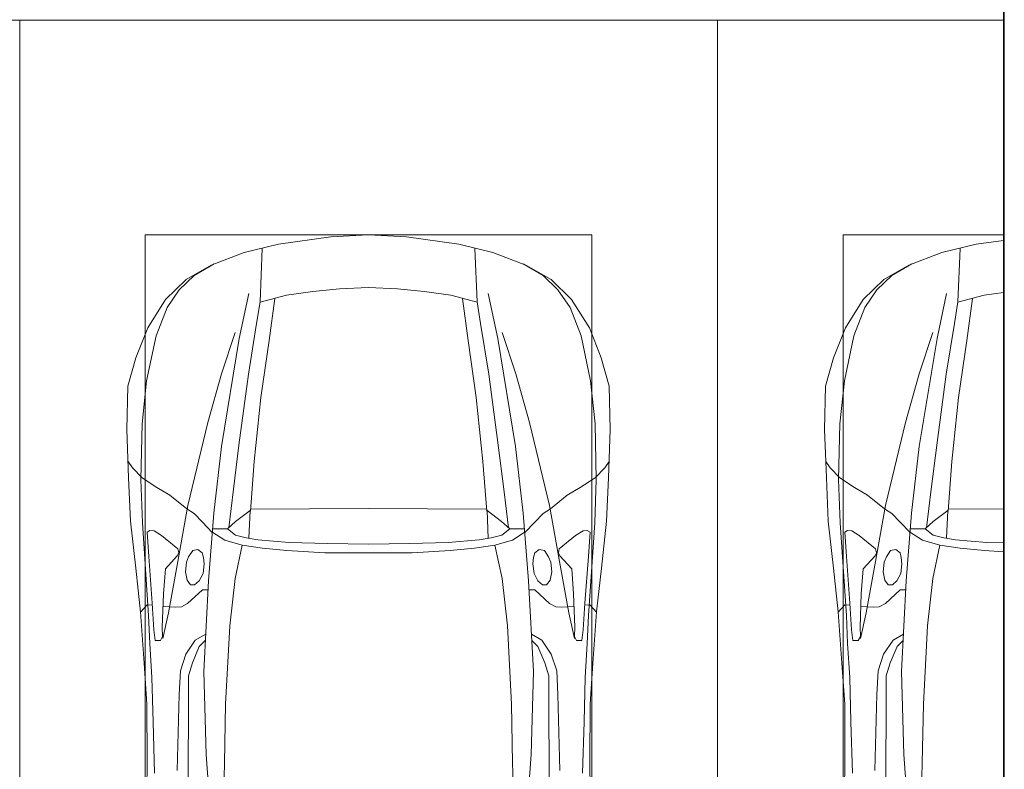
# Model space of a CAD drawing. Header units: millimetres. Extents: x -32229 to 192519, y -13689 to 125138.
# Tile 87 of 256: x 6035 to 9563, y 101635 to 104321. Entities that reach past the tile are written whole.
import ezdxf

# ---------------------------------------------------------------- set-up
doc = ezdxf.new("R2010")
doc.units = ezdxf.units.MM
for name, color, linetype, lineweight in [('A-DETL-GENF-OTLN', 7, 'Continuous', 18), ('C-PRKG-____-OTLN', 7, 'Continuous', 18), ('E-CABL-TRAY-OTLN', 7, 'Continuous', 18)]:
    doc.layers.add(name, color=color, linetype=linetype, lineweight=lineweight)

# ---------------------------------------------------------------- blocks, each defined once
blk = doc.blocks.new('АР_Машиноместо - 4900x2400_М__5300х2500_-V154--01 ЭЛ')
at = {"layer": 'A-DETL-GENF-OTLN', "color": 253, "lineweight": 13, "true_color": 0xaaaaaa}
for p, q in [((456.8, -2613.6), (454.5, -2423.6)), ((684.8, -2406.5), (667.8, -2638.3)), ((1815.2, -2406.5), (1832.2, -2638.3)), ((2043.2, -2613.6), (2045.5, -2423.6)), ((604.4, -2850.8), (603.5, -2534.3)), ((1895.6, -2850.8), (1896.5, -2534.3)), ((456.1, -2818.3), (456.8, -2613.6)), ((667.8, -2638.3), (659.3, -2936)), ((1832.2, -2638.3), (1840.7, -2936)), ((2043.9, -2818.3), (2043.2, -2613.6)), ((446, -2964.8), (456.1, -2818.3)), ((2054, -2964.8), (2043.9, -2818.3)), ((604.4, -2919.4), (604.4, -2850.8)), ((1895.6, -2919.4), (1895.6, -2850.8)), ((618.7, -2966.7), (604.4, -2919.4)), ((1881.3, -2966.7), (1895.6, -2919.4)), ((659.3, -2936), (676.4, -3260.1)), ((1840.7, -2936), (1823.6, -3260.1)), ((432.8, -3149.3), (446, -2964.8)), ((643.6, -3024.6), (618.7, -2966.7)), ((1856.4, -3024.6), (1881.3, -2966.7)), ((2067.2, -3149.3), (2054, -2964.8)), ((665.1, -3046.1), (643.6, -3024.6)), ((1834.9, -3046.1), (1856.4, -3024.6)), ((485.6, -3046.1), (480.8, -3085)), ((504.5, -3046.6), (485.6, -3046.1)), ((512.2, -3061.4), (504.5, -3046.6)), ((510.9, -3094.6), (512.2, -3061.4)), ((1987.8, -3061.4), (1995.5, -3046.6)), ((1989.1, -3094.6), (1987.8, -3061.4)), ((1995.5, -3046.6), (2014.4, -3046.1)), ((2014.4, -3046.1), (2019.2, -3085)), ((480.8, -3085), (474.8, -3179.9)), ((515.3, -3213.7), (510.9, -3094.6)), ((1984.7, -3213.7), (1989.1, -3094.6)), ((2019.2, -3085), (2025.2, -3179.9)), ((415.7, -3305.9), (432.8, -3149.3)), ((456.9, -3174.2), (432.9, -3148.3)), ((475.2, -3173.5), (456.9, -3174.2)), ((558.4, -3165.4), (513.6, -3168)), ((579.5, -3167.7), (558.4, -3165.4)), ((601.7, -3179.4), (579.5, -3167.7)), ((1898.3, -3179.4), (1920.5, -3167.7)), ((1920.5, -3167.7), (1941.6, -3165.4)), ((1941.6, -3165.4), (1986.4, -3168)), ((2024.8, -3173.5), (2043.1, -3174.2)), ((2043.1, -3174.2), (2067.1, -3148.3)), ((2084.3, -3305.9), (2067.1, -3148.3)), ((474.8, -3179.9), (462.2, -3347.3)), ((654.5, -3228.1), (601.7, -3179.4)), ((1845.5, -3228.1), (1898.3, -3179.4)), ((2025.2, -3179.9), (2037.8, -3347.3)), ((522.2, -3303.2), (515.3, -3213.7)), ((674.6, -3227.6), (654.5, -3228.1)), ((1825.4, -3227.6), (1845.5, -3228.1)), ((1977.8, -3303.2), (1984.7, -3213.7)), ((599.8, -3262.3), (593.6, -3292.5)), ((612.1, -3245.7), (599.8, -3262.3)), ((626.8, -3246.1), (612.1, -3245.7)), ((643.2, -3259.9), (626.8, -3246.1)), ((657.2, -3286.3), (643.2, -3259.9)), ((676.4, -3260.1), (695.7, -3502.8)), ((1823.6, -3260.1), (1804.3, -3502.8)), ((1842.8, -3286.3), (1856.8, -3259.9)), ((1856.8, -3259.9), (1873.2, -3246.1)), ((1873.2, -3246.1), (1887.9, -3245.7)), ((1887.9, -3245.7), (1900.2, -3262.3)), ((1900.2, -3262.3), (1906.4, -3292.5)), ((397.1, -3474.2), (415.7, -3305.9)), ((564.6, -3349.7), (522.2, -3303.2)), ((593.6, -3292.5), (597.1, -3327.4)), ((661.1, -3321.2), (657.2, -3286.3)), ((1838.9, -3321.2), (1842.8, -3286.3)), ((1906.4, -3292.5), (1902.9, -3327.4)), ((1935.4, -3349.7), (1977.8, -3303.2)), ((2102.9, -3474.2), (2084.3, -3305.9)), ((462.2, -3347.3), (456.6, -3434.5)), ((569.7, -3360.7), (564.6, -3349.7)), ((597.1, -3327.4), (605.2, -3346.8)), ((605.2, -3346.8), (620, -3369.3)), ((654.1, -3360.7), (658.7, -3344.5)), ((658.7, -3344.5), (661.1, -3321.2)), ((1841.3, -3344.5), (1838.9, -3321.2)), ((1845.9, -3360.7), (1841.3, -3344.5)), ((1894.8, -3346.8), (1880, -3369.3)), ((1902.9, -3327.4), (1894.8, -3346.8)), ((1930.3, -3360.7), (1935.4, -3349.7)), ((2037.8, -3347.3), (2043.4, -3434.5)), ((508, -3422.8), (566.8, -3375.1)), ((566.8, -3375.1), (569.7, -3360.7)), ((620, -3369.3), (638.7, -3372.5)), ((638.7, -3372.5), (654.1, -3360.7)), ((1861.3, -3372.5), (1845.9, -3360.7)), ((1880, -3369.3), (1861.3, -3372.5)), ((1933.2, -3375.1), (1930.3, -3360.7)), ((1992, -3422.8), (1933.2, -3375.1)), ((811.1, -3414.8), (773, -3424.2)), ((853.3, -3407.2), (811.1, -3414.8)), ((825.6, -3512.1), (821, -3413)), ((965.3, -3397.8), (853.3, -3407.2)), ((1102.5, -3394.3), (965.3, -3397.8)), ((1250, -3391.3), (1102.5, -3394.3)), ((1250, -3391.3), (1397.5, -3394.3)), ((1397.5, -3394.3), (1534.7, -3397.8)), ((1534.7, -3397.8), (1646.7, -3407.2)), ((1646.7, -3407.2), (1688.9, -3414.8)), ((1674.4, -3512.1), (1679, -3413)), ((1688.9, -3414.8), (1727, -3424.2)), ((456.6, -3434.5), (466.2, -3441.1)), ((466.2, -3441.1), (481.5, -3439.1)), ((481.5, -3439.1), (508, -3422.8)), ((690.2, -3433.7), (654.7, -3470.4)), ((744.1, -3447.2), (691.3, -3447.2)), ((773, -3424.2), (744.1, -3447.2)), ((744.3, -3447), (773.2, -3472.4)), ((1755.7, -3447), (1726.8, -3472.4)), ((1727, -3424.2), (1755.7, -3447)), ((1755.7, -3447.2), (1808.7, -3447.2)), ((1809.8, -3433.7), (1845.3, -3470.4)), ((2018.5, -3439.1), (1992, -3422.8)), ((2033.8, -3441.1), (2018.5, -3439.1)), ((2043.4, -3434.5), (2033.8, -3441.1)), ((390.2, -3630), (397.1, -3474.2)), ((654.7, -3470.4), (624.9, -3501.2)), ((773.2, -3472.4), (825.6, -3512.1)), ((1726.8, -3472.4), (1674.4, -3512.1)), ((1845.3, -3470.4), (1875.1, -3501.2)), ((2109.8, -3630), (2102.9, -3474.2)), ((598.3, -3518.6), (537.9, -3567)), ((624.9, -3501.2), (598.3, -3518.6)), ((840.1, -3687.8), (826.6, -3509.6)), ((1250, -3520.1), (827.2, -3517.2)), ((1250, -3520.1), (1672.8, -3517.2)), ((1659.9, -3687.8), (1673.4, -3509.6)), ((1875.1, -3501.2), (1901.7, -3518.6)), ((1901.7, -3518.6), (1962.1, -3567)), ((491.4, -3594.2), (438.6, -3629.8)), ((537.9, -3567), (491.4, -3594.2)), ((1962.1, -3567), (2008.6, -3594.2)), ((2008.6, -3594.2), (2061.4, -3629.8)), ((384, -3802.9), (390.2, -3630)), ((438.6, -3629.8), (403.8, -3665.5)), ((2061.4, -3629.8), (2096.2, -3665.5)), ((2116, -3802.9), (2109.8, -3630)), ((403.8, -3665.5), (388.1, -3688.4)), ((2096.2, -3665.5), (2111.9, -3688.4)), ((863.9, -3917.5), (840.1, -3687.8)), ((1636.1, -3917.5), (1659.9, -3687.8)), ((387.4, -3958.4), (384, -3802.9)), ((2112.6, -3958.4), (2116, -3802.9)), ((893.6, -4121.6), (863.9, -3917.5)), ((1606.4, -4121.6), (1636.1, -3917.5)), ((416.4, -4059.2), (387.4, -3958.4)), ((2083.6, -4059.2), (2112.6, -3958.4)), ((458.6, -4167), (416.4, -4059.2)), ((2041.4, -4167), (2083.6, -4059.2)), ((914, -4272.5), (893.6, -4121.6)), ((1586, -4272.5), (1606.4, -4121.6)), ((522.5, -4267.9), (458.6, -4167)), ((1977.5, -4267.9), (2041.4, -4167)), ((596.3, -4340.6), (522.5, -4267.9)), ((955.5, -4283.9), (861, -4259.4)), ((861.2, -4260.3), (869.3, -4451.1)), ((1544.5, -4283.9), (1639, -4259.4)), ((1638.8, -4260.3), (1630.7, -4451.1)), ((1903.7, -4340.6), (1977.5, -4267.9)), ((1050.4, -4297.3), (955.5, -4283.9)), ((1146, -4306.7), (1050.4, -4297.3)), ((1354, -4306.7), (1449.6, -4297.3)), ((1449.6, -4297.3), (1544.5, -4283.9)), ((1250, -4312), (1146, -4306.7)), ((1250, -4312), (1354, -4306.7)), ((686, -4391.6), (596.3, -4340.6)), ((1814, -4391.6), (1903.7, -4340.6)), ((804.4, -4436.7), (686, -4391.6)), ((1695.6, -4436.7), (1814, -4391.6)), ((927, -4466.6), (804.4, -4436.7)), ((1573, -4466.6), (1695.6, -4436.7)), ((1114.6, -4493), (927, -4466.6)), ((1385.4, -4493), (1573, -4466.6)), ((1250, -4500), (1114.6, -4493)), ((1250, -4500), (1385.4, -4493))]:
    blk.add_line(p, q, dxfattribs=at)
at = {"layer": 'A-DETL-GENF-OTLN', "color": 254, "lineweight": 13, "true_color": 0xd4d4d4}
for p, q in [((728.4, -2415.7), (733.8, -2606.7)), ((1771.6, -2415.7), (1766.2, -2606.7)), ((477.8, -2754.7), (483.3, -2571.4)), ((2022.2, -2754.7), (2016.7, -2571.4)), ((564.4, -2580.5), (571.6, -2853.3)), ((733.8, -2606.7), (737.8, -2818.3)), ((1766.2, -2606.7), (1762.2, -2818.3)), ((1935.6, -2580.5), (1928.4, -2853.3)), ((473.9, -2913.7), (477.8, -2754.7)), ((2026.1, -2913.7), (2022.2, -2754.7)), ((737.8, -2818.3), (752.8, -3099)), ((1762.2, -2818.3), (1747.2, -3099)), ((571.6, -2853.3), (575.7, -2937.4)), ((1928.4, -2853.3), (1924.3, -2937.4)), ((466.3, -3036.3), (473.9, -2913.7)), ((2033.7, -3036.3), (2026.1, -2913.7)), ((575.7, -2937.4), (595.2, -2997.9)), ((1924.3, -2937.4), (1904.8, -2997.9)), ((595.2, -2997.9), (629, -3048.1)), ((1904.8, -2997.9), (1871, -3048.1)), ((462, -3136.6), (466.3, -3036.3)), ((512.5, -3053.2), (532.7, -3145.9)), ((629, -3048.1), (666.7, -3069.7)), ((1871, -3048.1), (1833.3, -3069.7)), ((1987.5, -3053.2), (1967.3, -3145.9)), ((2038, -3136.6), (2033.7, -3036.3)), ((752.8, -3099), (771.7, -3268.5)), ((1747.2, -3099), (1728.3, -3268.5)), ((439.5, -3468.5), (462, -3136.6)), ((2060.5, -3468.5), (2038, -3136.6)), ((532.7, -3145.9), (564, -3316.2)), ((1967.3, -3145.9), (1936, -3316.2)), ((771.7, -3268.5), (797.1, -3388.2)), ((1728.3, -3268.5), (1702.9, -3388.2)), ((564, -3316.2), (602.3, -3530.2)), ((1936, -3316.2), (1897.7, -3530.2)), ((870, -3377.1), (797.1, -3388.2)), ((957.1, -3368.9), (870, -3377.1)), ((1093.5, -3360.7), (957.1, -3368.9)), ((1250, -3360.7), (1093.5, -3360.7)), ((1250, -3360.7), (1406.5, -3360.7)), ((1406.5, -3360.7), (1542.9, -3368.9)), ((1542.9, -3368.9), (1630, -3377.1)), ((1630, -3377.1), (1702.9, -3388.2)), ((734.6, -3405.8), (688.5, -3435.5)), ((797.1, -3388.2), (734.6, -3405.8)), ((1702.9, -3388.2), (1765.4, -3405.8)), ((1765.4, -3405.8), (1811.5, -3435.5)), ((749.1, -3450.8), (765.5, -3589.1)), ((1750.9, -3450.8), (1734.5, -3589.1)), ((434.2, -3623.7), (439.5, -3468.5)), ((2065.8, -3623.7), (2060.5, -3468.5)), ((695.7, -3502.8), (723.2, -3741.5)), ((1804.3, -3502.8), (1776.8, -3741.5)), ((602.3, -3530.2), (673.6, -3827.1)), ((1897.7, -3530.2), (1826.4, -3827.1)), ((765.5, -3589.1), (785.7, -3746.6)), ((1734.5, -3589.1), (1714.3, -3746.6)), ((438.6, -3823.4), (434.2, -3623.7)), ((2061.4, -3823.4), (2065.8, -3623.7)), ((723.2, -3741.5), (786.9, -4128.3)), ((785.7, -3746.6), (819.4, -4000.8)), ((1714.3, -3746.6), (1680.6, -4000.8)), ((1776.8, -3741.5), (1713.1, -4128.3)), ((454.7, -3976.8), (438.6, -3823.4)), ((673.6, -3827.1), (722.7, -4001.8)), ((1826.4, -3827.1), (1777.3, -4001.8)), ((2045.3, -3976.8), (2061.4, -3823.4)), ((488.6, -4138.1), (454.7, -3976.8)), ((2011.4, -4138.1), (2045.3, -3976.8)), ((722.7, -4001.8), (771.7, -4149.8)), ((819.4, -4000.8), (849, -4182.8)), ((1680.6, -4000.8), (1651, -4182.8)), ((1777.3, -4001.8), (1728.3, -4149.8)), ((527.8, -4239.8), (488.6, -4138.1)), ((786.9, -4128.3), (821.1, -4289.8)), ((1713.1, -4128.3), (1678.9, -4289.8)), ((1972.2, -4239.8), (2011.4, -4138.1)), ((849, -4182.8), (861.2, -4260.3)), ((1651, -4182.8), (1638.8, -4260.3)), ((571.5, -4303.1), (527.8, -4239.8)), ((1928.5, -4303.1), (1972.2, -4239.8)), ((625, -4354.8), (571.5, -4303.1)), ((1875, -4354.8), (1928.5, -4303.1)), ((696.3, -4395.8), (625, -4354.8)), ((1803.7, -4395.8), (1875, -4354.8))]:
    blk.add_line(p, q, dxfattribs=at)
at = {"layer": 'C-PRKG-____-OTLN', "color": 253, "lineweight": 13, "true_color": 0xaaaaaa}
for p, q in [((0, 0), (0, -5269.8)), ((2500, 0), (2500, -5269.8)), ((450, -800), (450, -4500)), ((2050, -800), (2050, -4500)), ((450, -4500), (2050, -4500))]:
    blk.add_line(p, q, dxfattribs=at)
blk = doc.blocks.new('АР_Машиноместо - 4900x2400_М__5300х2500_-V159--01 ЭЛ')
at = {"layer": 'A-DETL-GENF-OTLN', "color": 253, "lineweight": 13, "true_color": 0xaaaaaa}
for p, q in [((1025.3, 4480.4), (927, 4466.6)), ((927, 4466.6), (804.4, 4436.7)), ((861.2, 4260.3), (869.3, 4451.1)), ((804.4, 4436.7), (686, 4391.6)), ((686, 4391.6), (596.3, 4340.6)), ((596.3, 4340.6), (522.5, 4267.9)), ((955.5, 4283.9), (861, 4259.4)), ((914, 4272.5), (893.6, 4121.6)), ((1025.3, 4293.8), (955.5, 4283.9)), ((522.5, 4267.9), (458.6, 4167)), ((458.6, 4167), (416.4, 4059.2)), ((893.6, 4121.6), (863.9, 3917.5)), ((416.4, 4059.2), (387.4, 3958.4)), ((387.4, 3958.4), (384, 3802.9)), ((863.9, 3917.5), (840.1, 3687.8)), ((384, 3802.9), (390.2, 3630)), ((403.8, 3665.5), (388.1, 3688.4)), ((840.1, 3687.8), (826.6, 3509.6)), ((438.6, 3629.8), (403.8, 3665.5)), ((390.2, 3630), (397.1, 3474.2)), ((491.4, 3594.2), (438.6, 3629.8)), ((537.9, 3567), (491.4, 3594.2)), ((598.3, 3518.6), (537.9, 3567)), ((624.9, 3501.2), (598.3, 3518.6)), ((654.7, 3470.4), (624.9, 3501.2)), ((676.4, 3260.1), (695.7, 3502.8)), ((773.2, 3472.4), (825.6, 3512.1)), ((825.6, 3512.1), (821, 3413)), ((1025.3, 3518.6), (827.2, 3517.2)), ((397.1, 3474.2), (415.7, 3305.9)), ((690.2, 3433.7), (654.7, 3470.4)), ((744.3, 3447), (773.2, 3472.4)), ((456.6, 3434.5), (466.2, 3441.1)), ((462.2, 3347.3), (456.6, 3434.5)), ((466.2, 3441.1), (481.5, 3439.1)), ((481.5, 3439.1), (508, 3422.8)), ((508, 3422.8), (566.8, 3375.1)), ((744.1, 3447.2), (691.3, 3447.2)), ((773, 3424.2), (744.1, 3447.2)), ((811.1, 3414.8), (773, 3424.2)), ((853.3, 3407.2), (811.1, 3414.8)), ((965.3, 3397.8), (853.3, 3407.2)), ((1025.3, 3396.3), (965.3, 3397.8)), ((569.7, 3360.7), (564.6, 3349.7)), ((566.8, 3375.1), (569.7, 3360.7)), ((605.2, 3346.8), (620, 3369.3)), ((620, 3369.3), (638.7, 3372.5)), ((638.7, 3372.5), (654.1, 3360.7)), ((654.1, 3360.7), (658.7, 3344.5)), ((474.8, 3179.9), (462.2, 3347.3)), ((564.6, 3349.7), (522.2, 3303.2)), ((593.6, 3292.5), (597.1, 3327.4)), ((597.1, 3327.4), (605.2, 3346.8)), ((661.1, 3321.2), (657.2, 3286.3)), ((658.7, 3344.5), (661.1, 3321.2)), ((415.7, 3305.9), (432.8, 3149.3)), ((522.2, 3303.2), (515.3, 3213.7)), ((599.8, 3262.3), (593.6, 3292.5)), ((657.2, 3286.3), (643.2, 3259.9)), ((612.1, 3245.7), (599.8, 3262.3)), ((626.8, 3246.1), (612.1, 3245.7)), ((643.2, 3259.9), (626.8, 3246.1)), ((659.3, 2936), (676.4, 3260.1)), ((515.3, 3213.7), (510.9, 3094.6)), ((654.5, 3228.1), (601.7, 3179.4)), ((674.6, 3227.6), (654.5, 3228.1)), ((480.8, 3085), (474.8, 3179.9)), ((601.7, 3179.4), (579.5, 3167.7)), ((432.8, 3149.3), (446, 2964.8)), ((456.9, 3174.2), (432.9, 3148.3)), ((475.2, 3173.5), (456.9, 3174.2)), ((558.4, 3165.4), (513.6, 3168)), ((579.5, 3167.7), (558.4, 3165.4)), ((485.6, 3046.1), (480.8, 3085)), ((510.9, 3094.6), (512.2, 3061.4)), ((504.5, 3046.6), (485.6, 3046.1)), ((512.2, 3061.4), (504.5, 3046.6)), ((665.1, 3046.1), (643.6, 3024.6)), ((643.6, 3024.6), (618.7, 2966.7)), ((446, 2964.8), (456.1, 2818.3)), ((618.7, 2966.7), (604.4, 2919.4)), ((667.8, 2638.3), (659.3, 2936)), ((604.4, 2919.4), (604.4, 2850.8)), ((604.4, 2850.8), (603.5, 2534.3)), ((456.1, 2818.3), (456.8, 2613.6)), ((456.8, 2613.6), (454.5, 2423.6)), ((684.8, 2406.5), (667.8, 2638.3))]:
    blk.add_line(p, q, dxfattribs=at)
at = {"layer": 'A-DETL-GENF-OTLN', "color": 254, "lineweight": 13, "true_color": 0xd4d4d4}
for p, q in [((696.3, 4395.8), (625, 4354.8)), ((625, 4354.8), (571.5, 4303.1)), ((571.5, 4303.1), (527.8, 4239.8)), ((786.9, 4128.3), (821.1, 4289.8)), ((527.8, 4239.8), (488.6, 4138.1)), ((849, 4182.8), (861.2, 4260.3)), ((819.4, 4000.8), (849, 4182.8)), ((488.6, 4138.1), (454.7, 3976.8)), ((722.7, 4001.8), (771.7, 4149.8)), ((723.2, 3741.5), (786.9, 4128.3)), ((673.6, 3827.1), (722.7, 4001.8)), ((785.7, 3746.6), (819.4, 4000.8)), ((454.7, 3976.8), (438.6, 3823.4)), ((438.6, 3823.4), (434.2, 3623.7)), ((602.3, 3530.2), (673.6, 3827.1)), ((695.7, 3502.8), (723.2, 3741.5)), ((765.5, 3589.1), (785.7, 3746.6)), ((434.2, 3623.7), (439.5, 3468.5)), ((749.1, 3450.8), (765.5, 3589.1)), ((564, 3316.2), (602.3, 3530.2)), ((439.5, 3468.5), (462, 3136.6)), ((734.6, 3405.8), (688.5, 3435.5)), ((797.1, 3388.2), (734.6, 3405.8)), ((771.7, 3268.5), (797.1, 3388.2)), ((870, 3377.1), (797.1, 3388.2)), ((957.1, 3368.9), (870, 3377.1)), ((1025.3, 3364.8), (957.1, 3368.9)), ((532.7, 3145.9), (564, 3316.2)), ((752.8, 3099), (771.7, 3268.5)), ((512.5, 3053.2), (532.7, 3145.9)), ((462, 3136.6), (466.3, 3036.3)), ((629, 3048.1), (666.7, 3069.7)), ((737.8, 2818.3), (752.8, 3099)), ((466.3, 3036.3), (473.9, 2913.7)), ((595.2, 2997.9), (629, 3048.1)), ((575.7, 2937.4), (595.2, 2997.9)), ((571.6, 2853.3), (575.7, 2937.4)), ((473.9, 2913.7), (477.8, 2754.7)), ((564.4, 2580.5), (571.6, 2853.3)), ((733.8, 2606.7), (737.8, 2818.3)), ((477.8, 2754.7), (483.3, 2571.4)), ((728.4, 2415.7), (733.8, 2606.7))]:
    blk.add_line(p, q, dxfattribs=at)
at = {"layer": 'C-PRKG-____-OTLN', "color": 253, "lineweight": 13, "true_color": 0xaaaaaa}
for p, q in [((0, 0), (0, 5269.8)), ((450, 4500), (1025.3, 4500)), ((450, 800), (450, 4500))]:
    blk.add_line(p, q, dxfattribs=at)
blk = doc.blocks.new('Наметкина 10_РД_АР_П_отсоединено_rvt-1--01 ЭЛ')
at = {"layer": 'C-PRKG-____-OTLN', "color": 253, "lineweight": 13, "true_color": 0xaaaaaa, "rotation": 180}
blk.add_blockref('АР_Машиноместо - 4900x2400_М__5300х2500_-V154--01 ЭЛ', (8535.3, 99050), dxfattribs=at)
at = {"layer": 'C-PRKG-____-OTLN', "color": 253, "lineweight": 13, "true_color": 0xaaaaaa}
blk.add_blockref('АР_Машиноместо - 4900x2400_М__5300х2500_-V159--01 ЭЛ', (8535.3, 99050), dxfattribs=at)

msp = doc.modelspace()

# ---------------------------------------------------------------- linework, layer by layer
at = {"layer": 'E-CABL-TRAY-OTLN', "color": 94, "true_color": 0x009f00}
for p, q in [((9560.6, 104535.3), (9560.6, 81475.9)), ((9563.1, 104535.3), (9563.1, 81475.9))]:
    msp.add_line(p, q, dxfattribs=at)
at = {"layer": 'E-CABL-TRAY-OTLN', "color": 5, "true_color": 0x0000ff}
msp.add_line((9560.6, 104319.8), (-18674.8, 104319.8), dxfattribs=at)

# ---------------------------------------------------------------- block references
at = {"lineweight": 5}
msp.add_blockref('Наметкина 10_РД_АР_П_отсоединено_rvt-1--01 ЭЛ', (0, 0), dxfattribs=at)

doc.saveas('drawing.dxf')
